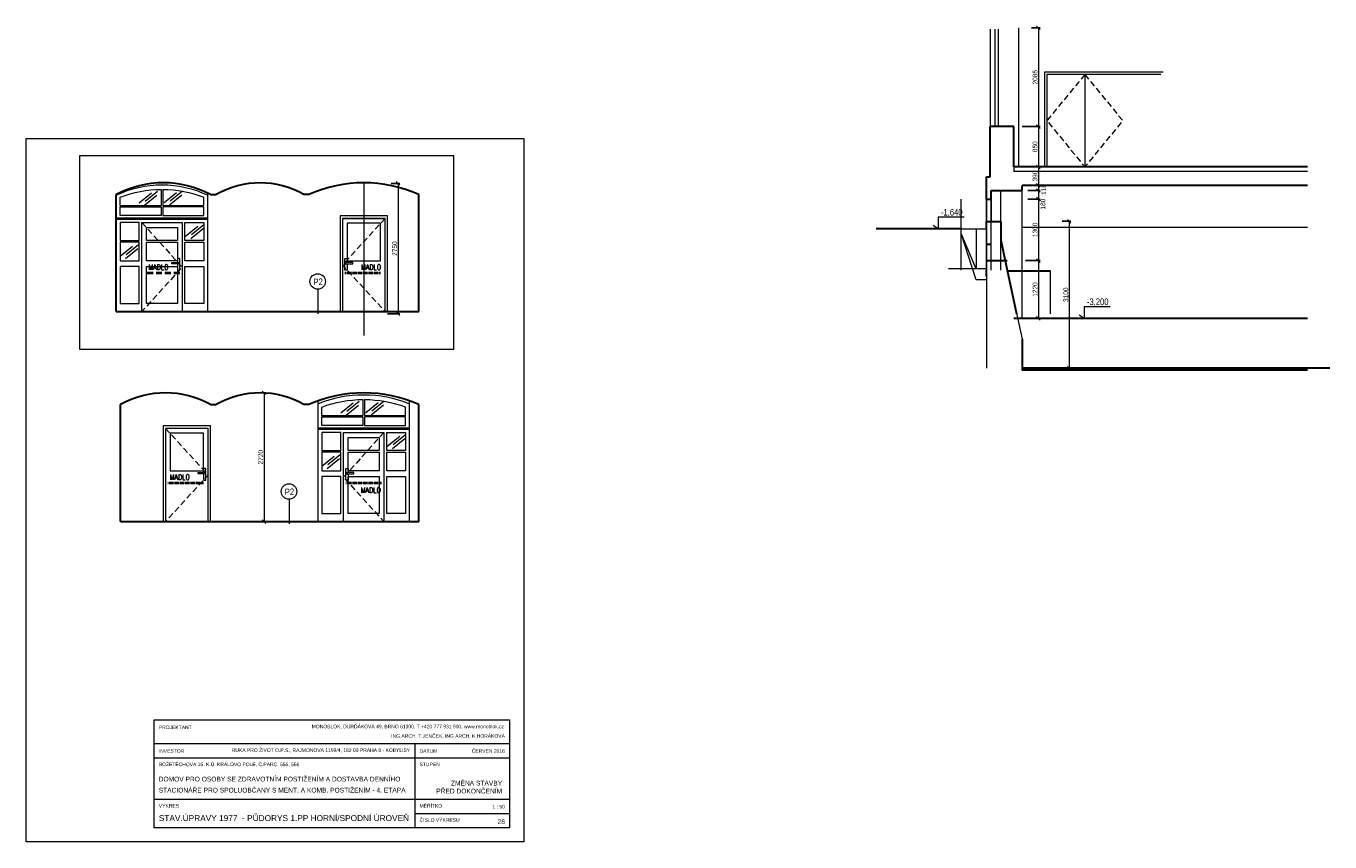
# Model space of a CAD drawing. Header units: millimetres. Extents: x -300958 to -108039, y 30118 to 292543.
# Tile 1 of 256: x -300958 to -273454, y 30118 to 47341. Entities that reach past the tile are written whole.
import ezdxf

# ---------------------------------------------------------------- set-up
doc = ezdxf.new("R2010")
doc.units = ezdxf.units.MM
doc.header["$MEASUREMENT"] = 0
doc.linetypes.add('DASHED', pattern=[1.5, 1.25, -0.25])
doc.linetypes.add('HIDDEN', pattern=[0.375, 0.25, -0.125])
doc.layers.get('0').update_dxf_attribs({"lineweight": 13})
doc.layers.get('Defpoints').update_dxf_attribs({"color": 3, "lineweight": 13})
for name, color, linetype, lineweight in [('BOURÁNÍ', 40, 'Continuous', 13), ('dims', 7, 'Continuous', 9), ('dvere', 7, 'Continuous', 9), ('legenda', 7, 'Continuous', 13), ('Materiály', 1, 'Continuous', 13), ('navrh', 1, 'Continuous', 9), ('obklad', 8, 'Continuous', 5), ('popis', 7, 'Continuous', 9), ('RAMECEK', 7, 'Continuous', 0), ('tenka', 7, 'Continuous', 13), ('výškové kóty', 7, 'Continuous', 13), ('walls', 7, 'Continuous', 13), ('zarizovaky', 5, 'Continuous', 9)]:
    doc.layers.add(name, color=color, linetype=linetype, lineweight=lineweight)
doc.styles.add('GENERATED_STYLE_8', font='arial.ttf')
doc.styles.add('STYLE-0', font='ARIALN.TTF')
doc.styles.add('Style-Arial', font='arial.ttf')
doc.dimstyles.new('arch', dxfattribs={"dimscale": 50, "dimtxt": 2.5, "dimasz": 2.5, "dimexe": 1.25, "dimexo": 0.9, "dimtad": 1, "dimdec": 0, "dimtxsty": 'STYLE-0', "dimblk": 'ARCHTICK', "dimcen": 2.5, "dimadec": 0, "dimazin": 0, "dimtfac": 1, "dimtdec": 0, "dimtmove": 2, "dimatfit": 3, "dimldrblk": 'ARCHTICK', "dimfxl": 0, "dimarcsym": 0})

# ---------------------------------------------------------------- blocks, each defined once
blk = doc.blocks.new('_ArchTick')
at = {"color": 0, "linetype": 'ByBlock', "flags": 128}
blk.add_lwpolyline([(-0.5, -0.5), (0.5, 0.5)], dxfattribs=at)
blk = doc.blocks.new('*D800')
at = {"layer": 'Defpoints', "color": 0, "linetype": 'Continuous'}
for p in [(-279824, 47304), (-280024, 45219), (-279604, 45219)]:
    blk.add_point(p, dxfattribs=at)
at = {"layer": 'dims', "color": 0, "linetype": 'Continuous', "lineweight": -2}
for p, q in [((-279749, 47304), (-279567, 47304)), ((-279949, 45219), (-279567, 45219))]:
    blk.add_line(p, q, dxfattribs=at)
at = {"layer": 'dims', "linetype": 'Continuous', "lineweight": 0}
blk.add_line((-279604, 47304), (-279604, 45219), dxfattribs=at)
at = {"layer": 'dims', "linetype": 'Continuous', "lineweight": 0, "xscale": 75, "yscale": 75, "zscale": 75}
for p, rotation in [((-279604, 47304), 90), ((-279604, 45219), 270)]:
    blk.add_blockref('_ArchTick', p, dxfattribs=dict(at, rotation=rotation))
at = {"layer": 'dims', "color": 0, "linetype": 'Continuous', "insert": (-279674, 46261), "char_height": 100, "attachment_point": 5, "rotation": 90, "style": 'STYLE-0'}
blk.add_mtext('2085', dxfattribs=at)
blk = doc.blocks.new('*D801')
at = {"layer": 'Defpoints', "color": 0, "linetype": 'Continuous'}
for p in [(-279824, 45219), (-280024, 44369), (-279604, 44369)]:
    blk.add_point(p, dxfattribs=at)
at = {"layer": 'dims', "color": 0, "linetype": 'Continuous', "lineweight": -2}
for p, q in [((-279749, 45219), (-279567, 45219)), ((-279949, 44369), (-279567, 44369))]:
    blk.add_line(p, q, dxfattribs=at)
at = {"layer": 'dims', "linetype": 'Continuous', "lineweight": 0}
blk.add_line((-279604, 45219), (-279604, 44369), dxfattribs=at)
at = {"layer": 'dims', "linetype": 'Continuous', "lineweight": 0, "xscale": 75, "yscale": 75, "zscale": 75}
for p, rotation in [((-279604, 45219), 90), ((-279604, 44369), 270)]:
    blk.add_blockref('_ArchTick', p, dxfattribs=dict(at, rotation=rotation))
at = {"layer": 'dims', "color": 0, "linetype": 'Continuous', "insert": (-279674, 44794), "char_height": 100, "attachment_point": 5, "rotation": 90, "style": 'STYLE-0'}
blk.add_mtext('850', dxfattribs=at)
blk = doc.blocks.new('*D802')
at = {"layer": 'Defpoints', "color": 0, "linetype": 'Continuous'}
for p in [(-279824, 44369), (-279899, 43979), (-279604, 43979)]:
    blk.add_point(p, dxfattribs=at)
at = {"layer": 'dims', "color": 0, "linetype": 'Continuous', "lineweight": -2}
for p, q in [((-279749, 44369), (-279567, 44369)), ((-279824, 43979), (-279567, 43979))]:
    blk.add_line(p, q, dxfattribs=at)
at = {"layer": 'dims', "linetype": 'Continuous', "lineweight": 0}
blk.add_line((-279604, 44369), (-279604, 43979), dxfattribs=at)
at = {"layer": 'dims', "linetype": 'Continuous', "lineweight": 0, "xscale": 75, "yscale": 75, "zscale": 75}
for p, rotation in [((-279604, 44369), 90), ((-279604, 43979), 270)]:
    blk.add_blockref('_ArchTick', p, dxfattribs=dict(at, rotation=rotation))
at = {"layer": 'dims', "color": 0, "linetype": 'Continuous', "insert": (-279674, 44174), "char_height": 100, "attachment_point": 5, "rotation": 90, "style": 'STYLE-0'}
blk.add_mtext('390', dxfattribs=at)
blk = doc.blocks.new('*D803')
at = {"layer": 'Defpoints', "color": 0, "linetype": 'Continuous'}
for p in [(-279899, 43869), (-279824, 43979), (-279604, 43869)]:
    blk.add_point(p, dxfattribs=at)
at = {"layer": 'dims', "color": 0, "linetype": 'Continuous', "lineweight": -2}
for p, q in [((-279824, 43869), (-279567, 43869)), ((-279749, 43979), (-279567, 43979))]:
    blk.add_line(p, q, dxfattribs=at)
at = {"layer": 'dims', "linetype": 'Continuous', "lineweight": 0}
blk.add_line((-279604, 43979), (-279604, 43869), dxfattribs=at)
at = {"layer": 'dims', "linetype": 'Continuous', "lineweight": 0, "xscale": 75, "yscale": 75, "zscale": 75}
for p, rotation in [((-279604, 43979), 90), ((-279604, 43869), 270)]:
    blk.add_blockref('_ArchTick', p, dxfattribs=dict(at, rotation=rotation))
at = {"layer": 'dims', "color": 0, "linetype": 'Continuous', "insert": (-279490, 43892), "char_height": 100, "attachment_point": 5, "rotation": 90, "style": 'STYLE-0'}
blk.add_mtext('110', dxfattribs=at)
blk = doc.blocks.new('*D804')
at = {"layer": 'Defpoints', "color": 0, "linetype": 'Continuous'}
for p in [(-279824, 43689), (-279949, 42389), (-279604, 42389)]:
    blk.add_point(p, dxfattribs=at)
at = {"layer": 'dims', "color": 0, "linetype": 'Continuous', "lineweight": -2}
for p, q in [((-279749, 43689), (-279567, 43689)), ((-279874, 42389), (-279567, 42389))]:
    blk.add_line(p, q, dxfattribs=at)
at = {"layer": 'dims', "linetype": 'Continuous', "lineweight": 0}
blk.add_line((-279604, 43689), (-279604, 42389), dxfattribs=at)
at = {"layer": 'dims', "linetype": 'Continuous', "lineweight": 0, "xscale": 75, "yscale": 75, "zscale": 75}
for p, rotation in [((-279604, 43689), 90), ((-279604, 42389), 270)]:
    blk.add_blockref('_ArchTick', p, dxfattribs=dict(at, rotation=rotation))
at = {"layer": 'dims', "color": 0, "linetype": 'Continuous', "insert": (-279674, 43039), "char_height": 100, "attachment_point": 5, "rotation": 90, "style": 'STYLE-0'}
blk.add_mtext('1300', dxfattribs=at)
blk = doc.blocks.new('*D805')
at = {"layer": 'Defpoints', "color": 0, "linetype": 'Continuous'}
for p in [(-279824, 42389), (-279949, 41169), (-279604, 41169)]:
    blk.add_point(p, dxfattribs=at)
at = {"layer": 'dims', "color": 0, "linetype": 'Continuous', "lineweight": -2}
for p, q in [((-279749, 42389), (-279567, 42389)), ((-279874, 41169), (-279567, 41169))]:
    blk.add_line(p, q, dxfattribs=at)
at = {"layer": 'dims', "linetype": 'Continuous', "lineweight": 0}
blk.add_line((-279604, 42389), (-279604, 41169), dxfattribs=at)
at = {"layer": 'dims', "linetype": 'Continuous', "lineweight": 0, "xscale": 75, "yscale": 75, "zscale": 75}
for p, rotation in [((-279604, 42389), 90), ((-279604, 41169), 270)]:
    blk.add_blockref('_ArchTick', p, dxfattribs=dict(at, rotation=rotation))
at = {"layer": 'dims', "color": 0, "linetype": 'Continuous', "insert": (-279674, 41779), "char_height": 100, "attachment_point": 5, "rotation": 90, "style": 'STYLE-0'}
blk.add_mtext('1220', dxfattribs=at)
blk = doc.blocks.new('*D806')
at = {"layer": 'Defpoints', "color": 0, "linetype": 'Continuous'}
for p in [(-279824, 43869), (-279899, 43689), (-279604, 43689)]:
    blk.add_point(p, dxfattribs=at)
at = {"layer": 'dims', "color": 0, "linetype": 'Continuous', "lineweight": -2}
for p, q in [((-279749, 43869), (-279567, 43869)), ((-279824, 43689), (-279567, 43689))]:
    blk.add_line(p, q, dxfattribs=at)
at = {"layer": 'dims', "linetype": 'Continuous', "lineweight": 0}
blk.add_line((-279604, 43869), (-279604, 43689), dxfattribs=at)
at = {"layer": 'dims', "linetype": 'Continuous', "lineweight": 0, "xscale": 75, "yscale": 75, "zscale": 75}
for p, rotation in [((-279604, 43869), 90), ((-279604, 43689), 270)]:
    blk.add_blockref('_ArchTick', p, dxfattribs=dict(at, rotation=rotation))
at = {"layer": 'dims', "color": 0, "linetype": 'Continuous', "insert": (-279508, 43583), "char_height": 100, "attachment_point": 5, "rotation": 90, "style": 'STYLE-0'}
blk.add_mtext('180', dxfattribs=at)
blk = doc.blocks.new('*D822')
at = {"layer": 'Defpoints', "color": 0, "linetype": 'Continuous'}
for p in [(-279174, 43219), (-279300, 40119), (-278955, 40119)]:
    blk.add_point(p, dxfattribs=at)
at = {"layer": 'dims', "color": 0, "linetype": 'Continuous', "lineweight": -2}
for p, q in [((-279099, 43219), (-278917, 43219)), ((-279225, 40119), (-278917, 40119))]:
    blk.add_line(p, q, dxfattribs=at)
at = {"layer": 'dims', "linetype": 'Continuous', "lineweight": 0}
blk.add_line((-278955, 43219), (-278955, 40119), dxfattribs=at)
at = {"layer": 'dims', "linetype": 'Continuous', "lineweight": 0, "xscale": 75, "yscale": 75, "zscale": 75}
for p, rotation in [((-278955, 43219), 90), ((-278955, 40119), 270)]:
    blk.add_blockref('_ArchTick', p, dxfattribs=dict(at, rotation=rotation))
at = {"layer": 'dims', "color": 0, "linetype": 'Continuous', "insert": (-279025, 41669), "char_height": 100, "attachment_point": 5, "rotation": 90, "style": 'STYLE-0'}
blk.add_mtext('3100', dxfattribs=at)
blk = doc.blocks.new('*D1117')
at = {"layer": 'Defpoints', "color": 0, "linetype": 'Continuous'}
for p in [(-293330, 44019), (-293406, 41269), (-293111, 41269)]:
    blk.add_point(p, dxfattribs=at)
at = {"layer": 'dims', "color": 0, "linetype": 'Continuous', "lineweight": -2}
for p, q in [((-293255, 44019), (-293073, 44019)), ((-293331, 41269), (-293073, 41269))]:
    blk.add_line(p, q, dxfattribs=at)
at = {"layer": 'dims', "linetype": 'Continuous', "lineweight": 0}
blk.add_line((-293111, 44019), (-293111, 41269), dxfattribs=at)
at = {"layer": 'dims', "linetype": 'Continuous', "lineweight": 0, "xscale": 75, "yscale": 75, "zscale": 75}
for p, rotation in [((-293111, 44019), 90), ((-293111, 41269), 270)]:
    blk.add_blockref('_ArchTick', p, dxfattribs=dict(at, rotation=rotation))
at = {"layer": 'dims', "color": 0, "linetype": 'Continuous', "insert": (-293180, 42644), "char_height": 100, "attachment_point": 5, "rotation": 90, "style": 'STYLE-0'}
blk.add_mtext('2750', dxfattribs=at)
blk = doc.blocks.new('*D1118')
at = {"layer": 'Defpoints', "color": 0, "linetype": 'Continuous'}
for p in [(-296157, 39599), (-296233, 36879), (-295938, 36879)]:
    blk.add_point(p, dxfattribs=at)
at = {"layer": 'dims', "color": 0, "linetype": 'Continuous', "lineweight": -2}
for p, q in [((-296082, 39599), (-295900, 39599)), ((-296158, 36879), (-295900, 36879))]:
    blk.add_line(p, q, dxfattribs=at)
at = {"layer": 'dims', "linetype": 'Continuous', "lineweight": 0}
blk.add_line((-295938, 39599), (-295938, 36879), dxfattribs=at)
at = {"layer": 'dims', "linetype": 'Continuous', "lineweight": 0, "xscale": 75, "yscale": 75, "zscale": 75}
for p, rotation in [((-295938, 39599), 90), ((-295938, 36879), 270)]:
    blk.add_blockref('_ArchTick', p, dxfattribs=dict(at, rotation=rotation))
at = {"layer": 'dims', "color": 0, "linetype": 'Continuous', "insert": (-296008, 38239), "char_height": 100, "attachment_point": 5, "rotation": 90, "style": 'STYLE-0'}
blk.add_mtext('2720', dxfattribs=at)

msp = doc.modelspace()

# ---------------------------------------------------------------- linework, layer by layer
at = {"layer": 'BOURÁNÍ', "linetype": 'Continuous'}
for p, q in [((-280524.4, 47278.8), (-280524.4, 45218.8)), ((-280449.4, 47278.8), (-280449.4, 45218.8)), ((-280699.4, 43688.8), (-280699.4, 43218.8)), ((-280599.4, 43688.8), (-280599.4, 43218.8))]:
    msp.add_line(p, q, dxfattribs=at)
at = {"layer": 'BOURÁNÍ', "linetype": 'Continuous', "lineweight": 30}
for p, q in [((-280699.4, 43058.8), (-280699.4, 43218.8)), ((-280699.4, 43218.8), (-280399.4, 43218.8)), ((-280399.4, 43218.8), (-280399.4, 42818.8)), ((-280399.4, 42818.8), (-280263.7, 42188.8)), ((-279949.4, 40728.8), (-279949.4, 40078.8)), ((-273924.4, 40078.8), (-279949.4, 40078.8))]:
    msp.add_line(p, q, dxfattribs=at)
at = {"layer": 'dvere', "linetype": 'Continuous', "lineweight": 0}
for p, q in [((-299055.5, 43769.7), (-299055.5, 41312.1)), ((-298105.5, 43892.1), (-298105.5, 43552.1)), ((-298075.5, 43892.1), (-298075.5, 43552.1)), ((-298975.5, 43552.1), (-298975.5, 43726.4)), ((-298975.5, 43552.1), (-298105.5, 43552.1)), ((-298075.5, 43552.1), (-297205.5, 43552.1)), ((-297205.5, 43552.1), (-297205.5, 43726.4)), ((-299055.5, 43292.1), (-297125.5, 43292.1)), ((-299055.5, 43262.1), (-297125.5, 43262.1)), ((-294800.5, 39428.3), (-294800.5, 36878.9)), ((-293850.5, 39458.9), (-293850.5, 39118.9)), ((-293820.5, 39458.9), (-293820.5, 39118.9)), ((-294720.5, 39118.9), (-294720.5, 39298.9)), ((-294720.5, 39118.9), (-293850.5, 39118.9)), ((-293820.5, 39118.9), (-292950.5, 39118.9)), ((-292950.5, 39118.9), (-292950.5, 39298.9)), ((-294800.5, 38858.9), (-292870.5, 38858.9)), ((-294800.5, 38828.9), (-292870.5, 38828.9))]:
    msp.add_line(p, q, dxfattribs=at)
at = {"layer": 'dvere', "linetype": 'HIDDEN', "lineweight": 0, "ltscale": 500}
for p, q in [((-297715.5, 42142.1), (-298465.5, 42142.1)), ((-297715.5, 42112.1), (-298465.5, 42112.1))]:
    msp.add_line(p, q, dxfattribs=at)
at = {"layer": 'dvere', "linetype": 'Continuous', "lineweight": 0, "flags": 128}
for points in [[(-298975.5, 43342.1), (-298975.5, 43522.1), (-298105.5, 43522.1), (-298105.5, 43342.1)], [(-298075.5, 43522.1), (-298075.5, 43342.1), (-297205.5, 43342.1), (-297205.5, 43522.1)], [(-294720.5, 38908.9), (-294720.5, 39088.9), (-293850.5, 39088.9), (-293850.5, 38908.9)], [(-293820.5, 39088.9), (-293820.5, 38908.9), (-292950.5, 38908.9), (-292950.5, 39088.9)]]:
    msp.add_lwpolyline(points, close=True, dxfattribs=at)
for points in [[(-298575.5, 42812.1), (-298575.5, 43192.1), (-298975.5, 43192.1), (-298975.5, 42812.1), (-298575.5, 42812.1)], [(-298515.5, 41312.1), (-298515.5, 43192.1), (-297665.5, 43192.1), (-297665.5, 41312.1), (-298515.5, 41312.1)], [(-297605.5, 42812.1), (-297605.5, 43192.1), (-297205.5, 43192.1), (-297205.5, 42812.1), (-297605.5, 42812.1)], [(-298415.5, 42812.1), (-298415.5, 43092.1), (-297765.5, 43092.1), (-297765.5, 42812.1), (-298415.5, 42812.1)], [(-298575.5, 42382.1), (-298575.5, 42782.1), (-298975.5, 42782.1), (-298975.5, 42382.1), (-298575.5, 42382.1)], [(-298415.5, 42382.1), (-298415.5, 42782.1), (-297765.5, 42782.1), (-297765.5, 42382.1), (-298415.5, 42382.1)], [(-297605.5, 42382.1), (-297605.5, 42782.1), (-297205.5, 42782.1), (-297205.5, 42382.1), (-297605.5, 42382.1)], [(-298575.5, 41482.1), (-298575.5, 42262.1), (-298975.5, 42262.1), (-298975.5, 41482.1), (-298575.5, 41482.1)], [(-298415.5, 41482.1), (-298415.5, 42262.1), (-297765.5, 42262.1), (-297765.5, 41482.1), (-298415.5, 41482.1)], [(-297605.5, 41482.1), (-297605.5, 42262.1), (-297205.5, 42262.1), (-297205.5, 41482.1), (-297605.5, 41482.1)], [(-294320.5, 38378.9), (-294320.5, 38758.9), (-294720.5, 38758.9), (-294720.5, 38378.9), (-294320.5, 38378.9)], [(-294260.5, 36878.9), (-294260.5, 38758.9), (-293410.5, 38758.9), (-293410.5, 36878.9), (-294260.5, 36878.9)], [(-294160.5, 38378.9), (-294160.5, 38658.9), (-293510.5, 38658.9), (-293510.5, 38378.9), (-294160.5, 38378.9)], [(-293350.5, 38378.9), (-293350.5, 38758.9), (-292950.5, 38758.9), (-292950.5, 38378.9), (-293350.5, 38378.9)], [(-294320.5, 37948.9), (-294320.5, 38348.9), (-294720.5, 38348.9), (-294720.5, 37948.9), (-294320.5, 37948.9)], [(-294160.5, 37948.9), (-294160.5, 38348.9), (-293510.5, 38348.9), (-293510.5, 37948.9), (-294160.5, 37948.9)], [(-293350.5, 37948.9), (-293350.5, 38348.9), (-292950.5, 38348.9), (-292950.5, 37948.9), (-293350.5, 37948.9)], [(-294320.5, 37048.9), (-294320.5, 37828.9), (-294720.5, 37828.9), (-294720.5, 37048.9), (-294320.5, 37048.9)], [(-294160.5, 37048.9), (-294160.5, 37828.9), (-293510.5, 37828.9), (-293510.5, 37048.9), (-294160.5, 37048.9)], [(-293350.5, 37048.9), (-293350.5, 37828.9), (-292950.5, 37828.9), (-292950.5, 37048.9), (-293350.5, 37048.9)]]:
    msp.add_lwpolyline(points, dxfattribs=at)
at = {"layer": 'dvere', "linetype": 'HIDDEN', "lineweight": 0, "ltscale": 500, "flags": 128}
for points in [[(-298515.5, 43192.1), (-297665.5, 42252.1), (-298515.5, 41312.1)], [(-293410.5, 38758.9), (-294260.5, 37818.9), (-293410.5, 36878.9)]]:
    msp.add_lwpolyline(points, dxfattribs=at)
at = {"layer": 'dvere', "linetype": 'Continuous', "lineweight": 0, "extrusion": (0, 0, -1)}
for centre, radius, start, end in [((298090.5, 41787.4), 2204.7, 64.04263, 115.95737), ((298090.5, 41446), 2446.1, 68.78925, 89.64865), ((298090.5, 41446), 2446.1, 90.35135, 111.21075), ((293835.5, 37012.7), 2546.2, 67.72821, 112.27179), ((293818.6, 36839.4), 2619.7, 69.86216, 89.30228), ((293852.4, 36839.4), 2619.7, 90.69772, 110.13784)]:
    msp.add_arc(centre, radius, start, end, dxfattribs=at)
at = {"layer": 'legenda', "linetype": 'Continuous', "lineweight": 0}
for p, q in [((-294805.9, 41785.3), (-294805.9, 41268.8)), ((-295411.3, 37352.2), (-295411.3, 36835.6)), ((-298257.5, 32192.4), (-290757.5, 32192.4)), ((-292757.5, 32192.4), (-292757.5, 30417.7)), ((-298257.5, 31892.4), (-290757.5, 31892.4)), ((-298257.5, 31017.7), (-290757.5, 31017.7)), ((-292757.5, 30717.7), (-290757.5, 30717.7))]:
    msp.add_line(p, q, dxfattribs=at)
at = {"layer": 'legenda', "linetype": 'Continuous', "lineweight": 0, "flags": 128}
msp.add_lwpolyline([(-290757.5, 30417.7), (-298257.5, 30417.7), (-298257.5, 32692.4), (-290757.5, 32692.4)], close=True, dxfattribs=at)
at = {"layer": 'legenda', "linetype": 'Continuous', "lineweight": 0}
for centre in [(-294805.9, 41949.1), (-295411.3, 37515.9)]:
    msp.add_circle(centre, 163.8, dxfattribs=at)
at = {"layer": 'Materiály', "linetype": 'Continuous'}
for p, q in [((-280399.4, 42188.8), (-280399.4, 43868.8)), ((-281229.4, 42188.8), (-281229.4, 43688.8)), ((-280699.4, 42188.8), (-280699.4, 43688.8)), ((-280599.4, 42188.8), (-280599.4, 43688.8))]:
    msp.add_line(p, q, dxfattribs=at)
at = {"layer": 'Materiály', "linetype": 'Continuous', "flags": 128}
for points in [[(-280699.4, 41985.8), (-280913.6, 41985.8), (-281229.4, 42958.8), (-281229.4, 43058.8), (-280699.4, 43058.8), (-280699.4, 41985.8)], [(-280699.4, 42188.8), (-280699.4, 42213.8), (-280913.6, 42213.8), (-281229.4, 42958.8), (-281229.4, 43058.8)]]:
    msp.add_lwpolyline(points, dxfattribs=at)
at = {"layer": 'navrh', "linetype": 'Continuous', "lineweight": 30}
for p, q in [((-299055.5, 41312.1), (-299055.5, 43782.1)), ((-297065.5, 43782.1), (-296945.5, 43782.1)), ((-292670.5, 41312.1), (-292670.5, 43782.1)), ((-280699.4, 42388.8), (-280263.7, 42388.8)), ((-280699.4, 42058.8), (-280699.4, 42188.8)), ((-280263.7, 42188.8), (-280065.6, 41268.8)), ((-279349.4, 42168.8), (-280259.4, 42168.8)), ((-299055.5, 41312.1), (-292670.5, 41312.1)), ((-273924.4, 41168.8), (-280124.4, 41168.8)), ((-298965.5, 36878.9), (-298965.5, 39348.9)), ((-297065.5, 39348.9), (-296945.5, 39348.9)), ((-292670.5, 36878.9), (-292670.5, 39348.9)), ((-298965.5, 36878.9), (-292670.5, 36878.9))]:
    msp.add_line(p, q, dxfattribs=at)
at = {"layer": 'navrh', "linetype": 'Continuous', "lineweight": 9}
msp.add_line((-294283, 43282.1), (-293383, 43282.1), dxfattribs=at)
for points in [[(-294333, 41312.1), (-293333, 41312.1), (-293333, 43332.1), (-294333, 43332.1)], [(-294283, 41312.1), (-293383, 41312.1), (-293383, 43282.1), (-294283, 43282.1)], [(-294183, 42382.1), (-293483, 42382.1), (-293483, 43182.1), (-294183, 43182.1)], [(-298065.5, 36878.9), (-297065.5, 36878.9), (-297065.5, 38898.9), (-298065.5, 38898.9)], [(-298015.5, 36878.9), (-297115.5, 36878.9), (-297115.5, 38848.9), (-298015.5, 38848.9)], [(-297915.5, 37948.9), (-297215.5, 37948.9), (-297215.5, 38748.9), (-297915.5, 38748.9)]]:
    msp.add_lwpolyline(points, close=True, dxfattribs=at)
at = {"layer": 'navrh', "linetype": 'HIDDEN', "lineweight": 9, "ltscale": 500, "flags": 128}
for points in [[(-293383, 43282.1), (-294283, 42297.1), (-293383, 41312.1)], [(-298015.5, 38848.9), (-297115.5, 37863.9), (-298015.5, 36878.9)]]:
    msp.add_lwpolyline(points, dxfattribs=at)
at = {"layer": 'obklad', "linetype": 'Continuous'}
for p, q in [((-298572.1, 43610.6), (-298311.3, 43821.3)), ((-298462.3, 43563.2), (-298201.5, 43773.9)), ((-298447.4, 43648), (-298186.6, 43858.7)), ((-298044, 43615.6), (-297783.2, 43826.2)), ((-297934.2, 43568.2), (-297673.4, 43778.9)), ((-297919.2, 43653), (-297658.4, 43863.6)), ((-297592.6, 42905.7), (-297331.8, 43116.4)), ((-297482.8, 42858.3), (-297222, 43069)), ((-297467.8, 42943.1), (-297207, 43153.8)), ((-280913.6, 43058.8), (-280913.6, 42213.8)), ((-298971.3, 42480.9), (-298710.5, 42691.6)), ((-298861.5, 42433.5), (-298600.7, 42644.2)), ((-298846.6, 42518.3), (-298585.7, 42729)), ((-280699.4, 42213.8), (-281498.3, 42213.8)), ((-294317.1, 39177.4), (-294056.3, 39388.1)), ((-294207.3, 39130.1), (-293946.5, 39340.8)), ((-294192.4, 39214.8), (-293931.6, 39425.5)), ((-293789, 39182.4), (-293528.2, 39393.1)), ((-293679.2, 39135), (-293418.4, 39345.7)), ((-293664.2, 39219.8), (-293403.4, 39430.5)), ((-293337.6, 38472.5), (-293076.8, 38683.2)), ((-293227.8, 38425.1), (-292967, 38635.8)), ((-293212.8, 38509.9), (-292952, 38720.6)), ((-294716.3, 38047.8), (-294455.5, 38258.4)), ((-294591.6, 38085.2), (-294330.7, 38295.8)), ((-294606.5, 38000.4), (-294345.7, 38211.1))]:
    msp.add_line(p, q, dxfattribs=at)
at = {"layer": 'RAMECEK', "linetype": 'Continuous', "lineweight": 0, "flags": 128}
msp.add_lwpolyline([(-290457.5, 44967.7), (-290457.5, 30117.7), (-300957.5, 30117.7), (-300957.5, 44967.7), (-290457.5, 44967.7)], dxfattribs=at)
at = {"layer": 'tenka', "linetype": 'Continuous'}
for p, q in [((-280624.4, 47278.8), (-280624.4, 45218.8)), ((-280024.4, 47303.8), (-280024.4, 44368.8)), ((-279474.4, 46368.8), (-279474.4, 44368.8)), ((-276974.4, 46368.8), (-279474.4, 46368.8)), ((-277024.4, 46318.8), (-279424.4, 46318.8)), ((-279424.4, 46318.8), (-279424.4, 44368.8)), ((-278624.4, 46318.8), (-278624.4, 44368.8)), ((-293833, 44032.1), (-293833, 40807)), ((-297125.5, 41312.1), (-297125.5, 43813)), ((-279949.4, 41168.8), (-279949.4, 43868.8)), ((-280913.6, 41985.8), (-281229.4, 42958.8)), ((-280699.4, 43058.8), (-280699.4, 40118.8)), ((-273924.4, 43088.8), (-279949.4, 43088.8)), ((-280263.7, 42188.8), (-279949.4, 40728.8)), ((-279349.4, 41268.8), (-279349.4, 42168.8)), ((-297125.5, 41312.1), (-299055.5, 41312.1)), ((-292870.5, 36878.9), (-292870.5, 39430.1)), ((-292870.5, 36878.9), (-294800.5, 36878.9))]:
    msp.add_line(p, q, dxfattribs=at)
at = {"layer": 'tenka', "linetype": 'Continuous', "lineweight": 0}
for p in [(-280124.4, 44368.8), (-273924.4, 44268.8)]:
    msp.add_line(p, (-280124.4, 44268.8), dxfattribs=at)
at = {"layer": 'tenka', "linetype": 'HIDDEN', "ltscale": 500, "flags": 128}
for points in [[(-278624.4, 46318.8), (-279424.4, 45343.8), (-278624.4, 44368.8)], [(-278624.4, 46318.8), (-277824.4, 45343.8), (-278624.4, 44368.8)]]:
    msp.add_lwpolyline(points, dxfattribs=at)
at = {"layer": 'tenka', "linetype": 'Continuous'}
msp.add_lwpolyline([(-299830.3, 40523.6), (-291935, 40523.6), (-291935, 44599.8), (-299830.3, 44599.8)], close=True, dxfattribs=at)
at = {"layer": 'tenka'}
for points in [[(-297765.5, 42324.6), (-297765.5, 42187.1), (-297715.5, 42187.1), (-297715.5, 42437.1), (-297765.5, 42437.1), (-297765.5, 42349.6), (-297730.5, 42349.6), (-297730.5, 42324.6), (-297880.5, 42324.6), (-297880.5, 42349.6), (-297730.5, 42349.6)], [(-294183, 42324.6), (-294183, 42187.1), (-294233, 42187.1), (-294233, 42437.1), (-294183, 42437.1), (-294183, 42349.6), (-294218, 42349.6), (-294218, 42324.6), (-294068, 42324.6), (-294068, 42349.6), (-294218, 42349.6)], [(-297215.5, 37891.4), (-297215.5, 37753.9), (-297165.5, 37753.9), (-297165.5, 38003.9), (-297215.5, 38003.9), (-297215.5, 37916.4), (-297180.5, 37916.4), (-297180.5, 37891.4), (-297330.5, 37891.4), (-297330.5, 37916.4), (-297180.5, 37916.4)], [(-294160.5, 37891.4), (-294160.5, 37753.9), (-294210.5, 37753.9), (-294210.5, 38003.9), (-294160.5, 38003.9), (-294160.5, 37916.4), (-294195.5, 37916.4), (-294195.5, 37891.4), (-294045.5, 37891.4), (-294045.5, 37916.4), (-294195.5, 37916.4)]]:
    msp.add_lwpolyline(points, dxfattribs=at)
at = {"layer": 'výškové kóty', "linetype": 'Continuous', "lineweight": 0, "flags": 128}
for points in [[(-281167.8, 43304.2), (-281716.5, 43304.2), (-281716.5, 43058.8), (-281822.9, 43129.2)], [(-278089, 41414.2), (-278637.7, 41414.2), (-278637.7, 41168.8), (-278744.1, 41239.2)]]:
    msp.add_lwpolyline(points, dxfattribs=at)
at = {"layer": 'walls', "linetype": 'Continuous', "lineweight": 30}
for p, q in [((-280624.4, 44158.8), (-280624.4, 45218.8)), ((-280124.4, 45218.8), (-280624.4, 45218.8)), ((-280124.4, 44368.8), (-280124.4, 45218.8)), ((-273924.4, 44368.8), (-280124.4, 44368.8)), ((-280699.4, 44158.8), (-280624.4, 44158.8)), ((-280699.4, 43688.8), (-280699.4, 44158.8)), ((-294995.5, 43782.1), (-295095.5, 43782.1)), ((-280599.4, 43868.8), (-279949.4, 43868.8)), ((-280599.4, 43688.8), (-280599.4, 43868.8)), ((-279949.4, 43868.8), (-279949.4, 43978.8)), ((-273924.4, 43978.8), (-279949.4, 43978.8)), ((-280699.4, 43688.8), (-280599.4, 43688.8)), ((-281229.4, 43058.8), (-283029.3, 43058.8)), ((-280699.4, 42738.8), (-280599.4, 42738.8)), ((-273454.4, 40118.8), (-279949.4, 40118.8)), ((-294995.5, 39348.9), (-295095.5, 39348.9))]:
    msp.add_line(p, q, dxfattribs=at)
for centre, radius, start, end in [((-298060.5, 41927), 2105.1, 61.79206, 118.20794), ((-296020.5, 42194.9), 1837.1, 59.76667, 120.23333), ((-293833, 41204.3), 2827.8, 65.72635, 114.27365), ((-298015.5, 37668.9), 1930, 60.51287, 119.48713), ((-296020.5, 37761.7), 1837.1, 59.76667, 120.23333), ((-293833, 36771.1), 2827.8, 65.72635, 114.27365)]:
    msp.add_arc(centre, radius, start, end, dxfattribs=at)
at = {"layer": 'zarizovaky', "linetype": 'DASHED', "lineweight": 0, "ltscale": 5}
for p, q in [((-293483, 42142.1), (-294233, 42142.1)), ((-293483, 42112.1), (-294233, 42112.1)), ((-297215.5, 37708.9), (-297965.5, 37708.9)), ((-293460.5, 37708.9), (-294210.5, 37708.9)), ((-297215.5, 37678.9), (-297965.5, 37678.9)), ((-293460.5, 37678.9), (-294210.5, 37678.9))]:
    msp.add_line(p, q, dxfattribs=at)

# ---------------------------------------------------------------- texts
at = {"layer": 'legenda', "linetype": 'Continuous', "lineweight": 0, "char_height": 112, "line_spacing_factor": 0.803213, "style": 'Style-Arial'}
for insert, attachment_point, rotation in [((-298379, 42253.1), 4, 0.00909), ((-293894.7, 42253.1), 4, 0.00909), ((-297503.8, 37820), 6, 359.99091), ((-293899.5, 37546.3), 4, 0.00909)]:
    msp.add_mtext('{\\Fromans|c238;\\W0.71429;MADLO}', dxfattribs=dict(at, insert=insert, attachment_point=attachment_point, rotation=rotation))
at = {"layer": 'legenda', "linetype": 'Continuous', "lineweight": 0}
for s, insert, char_height, width, attachment_point, style in [('P2', (-294796.8, 42011.8), 140, 226.665, 2, 'STYLE-0'), ('P2', (-295402.3, 37578.7), 140, 226.665, 2, 'STYLE-0'), ('\\A1;PROJEKTANT  ', (-298157.5, 32575.2), 75, 1711.466, 1, 'GENERATED_STYLE_8'), ('MONOBLOK, DURĎÁKOVA 49, BRNO 61300, T +420 777 931 900, www.monoblok.cz', (-290875.9, 32592.4), 75, 4311.61, 3, 'GENERATED_STYLE_8'), ('ING.ARCH. T.JENČEK, ING.ARCH. K.HORÁKOVÁ', (-290857.5, 32392.4), 75, 5486.569, 3, 'GENERATED_STYLE_8'), ('\\A1;INVESTOR', (-298157.5, 32075.2), 75, 1711.466, 1, 'GENERATED_STYLE_8'), ('RUKA PRO ŽIVOT O.P.S., RAJMONOVA 1199/4, 182 00 PRAHA 8 - KOBYLISY', (-292857.5, 32092.4), 75, 3880.28, 3, 'GENERATED_STYLE_8'), ('\\A1;DATUM', (-292657.5, 32075.2), 75, 689.424, 1, 'GENERATED_STYLE_8'), ('ČERVEN 2016', (-290857.5, 32075.2), 75, 828.958, 3, 'GENERATED_STYLE_8'), ('BOŽETĚCHOVA 15, K.Ú. KRÁLOVO POLE, Č.PARC. 555, 556', (-298157.5, 31792.4), 75, 3474.693, 1, 'GENERATED_STYLE_8'), ('STUPEŇ', (-292657.5, 31792.4), 75, 945.177, 1, 'GENERATED_STYLE_8'), ('VÝKRES', (-298157.5, 30917.8), 75, 1711.466, 1, 'GENERATED_STYLE_8'), ('MĚŘÍTKO', (-292657.5, 30917.8), 75, 810.571, 1, 'GENERATED_STYLE_8'), ('1 : 50', (-290857.5, 30900.6), 75, 828.957, 3, 'GENERATED_STYLE_8'), ('STAV.ÚPRAVY 1977  - PŮDORYS 1.PP HORNÍ/SPODNÍ ÚROVEŇ', (-298157.6, 30556.3), 125, 5294.929, 7, 'GENERATED_STYLE_8'), ('ČÍSLO VÝKRESU', (-292657.5, 30617.8), 75, 931.717, 1, 'GENERATED_STYLE_8'), ('28', (-290857.5, 30594.9), 100, 828.958, 3, 'GENERATED_STYLE_8')]:
    msp.add_mtext(s, dxfattribs=dict(at, insert=insert, char_height=char_height, width=width, attachment_point=attachment_point, style=style))
at = {"layer": 'popis', "linetype": 'Continuous', "lineweight": 0, "char_height": 100, "style": 'GENERATED_STYLE_8'}
for s, insert, width, attachment_point in [('DOMOV PRO OSOBY SE ZDRAVOTNÍM POSTIŽENÍM A DOSTAVBA DENNÍHO', (-298160.1, 31393.5), 5612.613, 7), ('ZMĚNA STAVBY \\PPŘED DOKONČENÍM', (-290915.7, 31140.7), 1841.776, 9), ('STACIONÁŘE PRO SPOLUOBČANY S MENT. A KOMB. POSTIŽENÍM - 4. ETAPA', (-298160.1, 31159.3), 5612.613, 7)]:
    msp.add_mtext(s, dxfattribs=dict(at, insert=insert, width=width, attachment_point=attachment_point))
at = {"layer": 'výškové kóty', "linetype": 'Continuous', "lineweight": 0, "char_height": 140, "width": 1046.843, "attachment_point": 1, "style": 'STYLE-0'}
for s, insert in [('-1,640', (-281658.7, 43481.1)), ('-3,200', (-278579.9, 41591.1))]:
    msp.add_mtext(s, dxfattribs=dict(at, insert=insert))

# ---------------------------------------------------------------- dimensions: what is measured, and where the dimension line sits
at = {"layer": 'dims', "linetype": 'Continuous'}
for base, p1, p2, picture, middle in [((-279604.4, 45218.8), (-279823.8, 47303.8), (-280024.4, 45218.8), '*D800', (-279674.2, 46261.3)), ((-279604.4, 44368.8), (-279823.8, 45218.8), (-280024.4, 44368.8), '*D801', (-279674.2, 44793.8)), ((-279604.4, 43978.8), (-279823.8, 44368.8), (-279899.4, 43978.8), '*D802', (-279674.2, 44173.8)), ((-293110.5, 41268.8), (-293330, 44018.8), (-293405.5, 41268.8), '*D1117', (-293180.3, 42643.8)), ((-279604.4, 42388.8), (-279823.8, 43688.8), (-279949.4, 42388.8), '*D804', (-279674.2, 43038.8)), ((-278955, 40118.8), (-279174.5, 43218.8), (-279300, 40118.8), '*D822', (-279024.8, 41668.8)), ((-279604.4, 41168.8), (-279823.8, 42388.8), (-279949.4, 41168.8), '*D805', (-279674.2, 41778.8)), ((-295937.8, 36878.9), (-296157.2, 39598.9), (-296232.8, 36878.9), '*D1118', (-296007.6, 38238.9))]:
    dim = msp.add_linear_dim(base=base, p1=p1, p2=p2, angle=90, dimstyle='arch', override={"dimtxt": 2, "dimasz": 1.5, "dimexe": 0.75, "dimexo": 1.5, "dimgap": 0.375, "dimcen": 0.05, "dimclrd": 256, "dimlwd": 0}, dxfattribs=at)
    dim.commit()
    dim.dimension.update_dxf_attribs({"geometry": picture, "text_midpoint": middle})
for base, p1, p2, picture, middle in [((-279604.4, 43868.8), (-279823.8, 43978.8), (-279899.4, 43868.8), '*D803', (-279490.1, 43891.8)), ((-279604.4, 43688.8), (-279823.8, 43868.8), (-279899.4, 43688.8), '*D806', (-279508.1, 43583.3))]:
    dim = msp.add_linear_dim(base=base, p1=p1, p2=p2, angle=90, dimstyle='arch', override={"dimtxt": 2, "dimasz": 1.5, "dimexe": 0.75, "dimexo": 1.5, "dimgap": 0.375, "dimcen": 0.05, "dimclrd": 256, "dimlwd": 0}, dxfattribs=at)
    dim.commit()
    dim.dimension.update_dxf_attribs({"geometry": picture, "text_midpoint": middle, "dimtype": 160})

doc.saveas('drawing.dxf')
